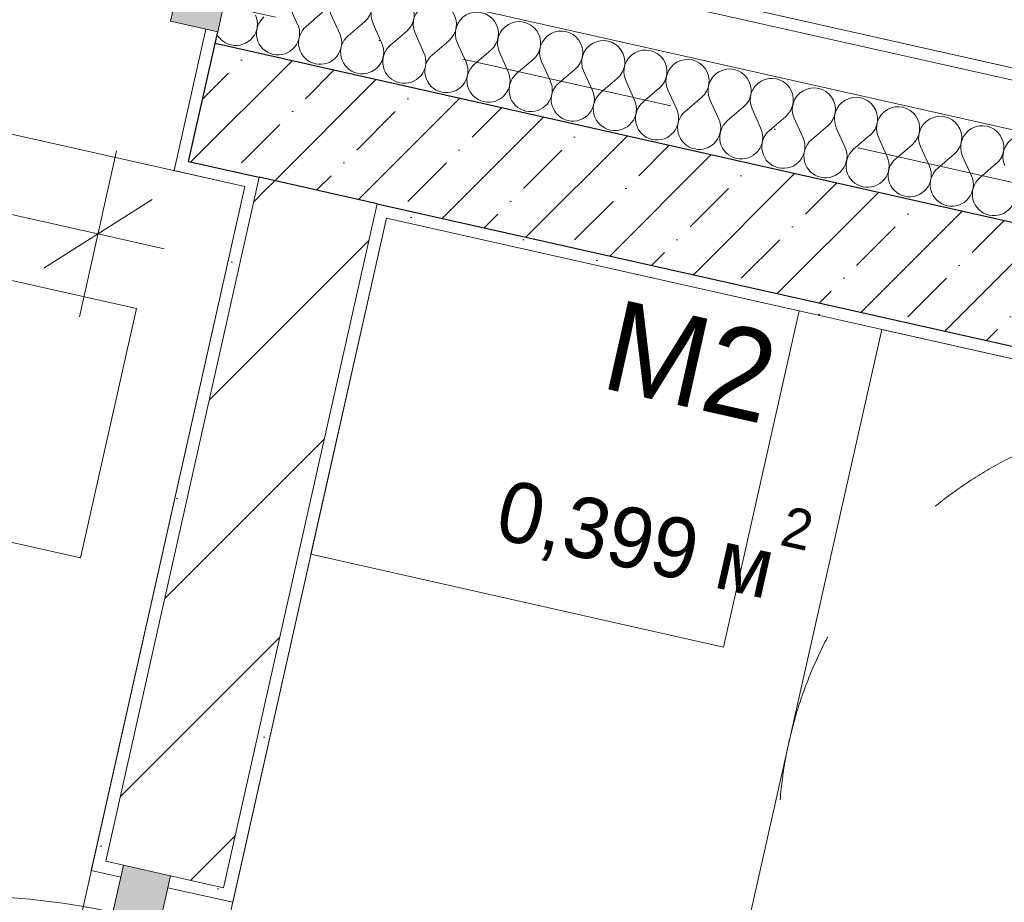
# Model space of a CAD drawing. Header units: millimetres. Extents: x -7218036 to -6523761, y 6117771 to 6337028.
# Tile 187 of 223: x -7149857 to -7148227, y 6143703 to 6145163. Entities that reach past the tile are written whole.
import ezdxf
from ezdxf.enums import TextEntityAlignment as Align

# ---------------------------------------------------------------- set-up
doc = ezdxf.new("R2010")
doc.units = ezdxf.units.MM
doc.header["$MEASUREMENT"] = 0
doc.linetypes.add('Штриховая', pattern=[564.444447, 282.222223, -282.222223])
doc.linetypes.add('Штрихпунктирная', pattern=[670.277762, 352.777767, -176.388884, 0, -141.111112])
for name, color, linetype in [('S - МОП.АР', 7, 'Continuous'), ('АР-Стены_внешние_.АР', 7, 'Continuous'), ('АР-Стены_внутренние_пилоны.АР', 7, 'Continuous'), ('АР-Чертеж-Оси_Осевые размеры.АР', 7, 'Continuous'), ('АР-Чертеж-Размеры.АР', 7, 'Continuous')]:
    doc.layers.add(name, color=color, linetype=linetype)
for name, color, linetype, lineweight in [('АР-Отметки высот.АР_Ном._пера__120', 7, 'Continuous', 0), ('АР-Стены_внешние_.АР_Ном._пера__1', 7, 'Continuous', 30), ('АР-Стены_внутренние_пилоны.АР_Ном._пера__1', 7, 'Continuous', 15), ('АР-Чертеж-Оси_Осевые размеры.АР_Ном._пера__120', 7, 'Continuous', 0), ('АР-Чертеж-Размеры.АР_Ном._пера__1', 7, 'Continuous', 0), ('Двери Archicad_Ном._пера__120', 7, 'Continuous', 0), ('Маркеры Дверей Archicad_Ном._пера__5', 5, 'Continuous', 0), ('МГН.АР_Ном._пера__1', 7, 'Continuous', 0), ('МГН.АР_Ном._пера__120', 7, 'Continuous', 0)]:
    doc.layers.add(name, color=color, linetype=linetype, lineweight=lineweight)
doc.styles.add('РЎР“Р•РќР•Р\xa0Р\x98Р\xa0_РЎРўР\x98Р›Р¬_2', font='GOTHIC.TTF')
doc.styles.add('РЎР“Р•РќР•Р\xa0Р\x98Р\xa0_РЎРўР\x98Р›Р¬_3', font='arial.ttf')
doc.dimstyles.new('СГЕНЕРИР_СТИЛЬ__1', dxfattribs={"dimtxt": 150, "dimasz": 142.5, "dimexe": 0.18, "dimexo": 0.0625, "dimgap": 0, "dimtad": 1, "dimdec": 0, "dimzin": 0, "dimdsep": 46, "dimtxsty": 'РЎР“Р•РќР•Р\xa0Р\x98Р\xa0_РЎРўР\x98Р›Р¬_2', "dimblk": 'ARROWHEAD_6', "dimblk1": 'ARROWHEAD_6', "dimblk2": 'ARROWHEAD_6', "dimcen": 0.09, "dimse1": 1, "dimse2": 1, "dimclrd": 7, "dimclre": 7, "dimclrt": 7, "dimazin": 0, "dimtfac": 1, "dimtdec": 4, "dimtmove": 0, "dimatfit": 3, "dimfxl": 1, "dimtolj": 1, "dimtzin": 0, "dimarcsym": 0})
pattern_1 = [(45, (-6566190.34, 6563027.8), (-111.369318, 111.369318), [0, -105, 0, -157.5]), (110, (-6565840.34, 6563027.8), (148.001588, 53.868173), [0, -77, 0, -133])]
pattern_2 = [(45, (-6566190.34, 6562677.8), (-127.279217, 127.279217), [])]

# ---------------------------------------------------------------- blocks, each defined once
blk = doc.blocks.new('*X184', base_point=(-6566190.3, 6562677.8))
at = {"layer": 'АР-Стены_внешние_.АР_Ном._пера__1', "color": 7, "linetype": 'Continuous', "lineweight": 0}
for p, q in [((-7149411.2, 6145187.9), (-7149396.6, 6145155.3)), ((-7149355.5, 6145175.4), (-7149382.6, 6145152.2)), ((-7149341.5, 6145172.3), (-7149326.9, 6145139.7)), ((-7149285.8, 6145159.7), (-7149312.9, 6145136.6)), ((-7149271.8, 6145156.6), (-7149257.2, 6145124)), ((-7149216.1, 6145144.1), (-7149243.2, 6145120.9)), ((-7149202.1, 6145141), (-7149187.5, 6145108.4)), ((-7149146.4, 6145128.4), (-7149173.6, 6145105.3)), ((-7149132.4, 6145125.3), (-7149117.8, 6145092.7)), ((-7149076.7, 6145112.8), (-7149103.9, 6145089.6)), ((-7149062.8, 6145109.7), (-7149048.1, 6145077.1)), ((-7149007, 6145097.1), (-7149034.2, 6145074)), ((-7148993.1, 6145094), (-7148978.4, 6145061.4)), ((-7148937.3, 6145081.5), (-7148964.5, 6145058.3)), ((-7148923.4, 6145078.4), (-7148908.7, 6145045.8)), ((-7148867.6, 6145065.8), (-7148894.8, 6145042.7)), ((-7148853.7, 6145062.7), (-7148839, 6145030.1)), ((-7148797.9, 6145050.2), (-7148825.1, 6145027)), ((-7148784, 6145047.1), (-7148769.3, 6145014.5)), ((-7148728.2, 6145034.5), (-7148755.4, 6145011.3)), ((-7148714.3, 6145031.4), (-7148699.6, 6144998.8)), ((-7148658.5, 6145018.9), (-7148685.7, 6144995.7)), ((-7148644.6, 6145015.7), (-7148630, 6144983.2)), ((-7148588.8, 6145003.2), (-7148616, 6144980)), ((-7148574.9, 6145000.1), (-7148560.3, 6144967.5)), ((-7148519.2, 6144987.6), (-7148546.3, 6144964.4)), ((-7148505.2, 6144984.4), (-7148490.6, 6144951.9)), ((-7148449.5, 6144971.9), (-7148476.6, 6144948.7)), ((-7148435.5, 6144968.8), (-7148420.9, 6144936.2)), ((-7148379.8, 6144956.3), (-7148406.9, 6144933.1)), ((-7148365.8, 6144953.1), (-7148351.2, 6144920.6)), ((-7148310.1, 6144940.6), (-7148337.2, 6144917.4)), ((-7148296.1, 6144937.5), (-7148281.5, 6144904.9)), ((-7148240.4, 6144925), (-7148267.5, 6144901.8))]:
    blk.add_line(p, q, dxfattribs=at)
for centre, start, end in [((-7149309, 6145186.9), 310.4725, 204.2123), ((-7149239.3, 6145171.3), 310.4725, 204.2123), ((-7149169.6, 6145155.6), 310.4725, 204.2123), ((-7149099.9, 6145140), 310.4725, 204.2123), ((-7149498.8, 6145156.3), 257.3424, 24.2123), ((-7149429.1, 6145140.7), 130.4725, 257.3424), ((-7149429.1, 6145140.7), 257.3424, 24.2123), ((-7149030.2, 6145124.3), 310.4725, 204.2123), ((-7149498.8, 6145156.3), 209.5359, 257.3424), ((-7149359.4, 6145125), 130.4725, 257.3424), ((-7149359.4, 6145125), 257.3424, 24.2123), ((-7148960.5, 6145108.7), 310.4725, 204.2123), ((-7149289.8, 6145109.4), 130.4725, 257.3424), ((-7149289.8, 6145109.4), 257.3424, 24.2123), ((-7148890.8, 6145093), 310.4725, 204.2123), ((-7149220.1, 6145093.7), 130.4725, 257.3424), ((-7149220.1, 6145093.7), 257.3424, 24.2123), ((-7148821.1, 6145077.3), 310.4725, 204.2123), ((-7149150.4, 6145078.1), 130.4725, 257.3424), ((-7149150.4, 6145078.1), 257.3424, 24.2123), ((-7148751.4, 6145061.7), 310.4725, 204.2123), ((-7149080.7, 6145062.4), 130.4725, 257.3424), ((-7149080.7, 6145062.4), 257.3424, 24.2123), ((-7149011, 6145046.8), 130.4725, 257.3424), ((-7148681.7, 6145046), 310.4725, 204.2123), ((-7149011, 6145046.8), 257.3424, 24.2123), ((-7148941.3, 6145031.1), 130.4725, 257.3424), ((-7148612, 6145030.4), 310.4725, 204.2123), ((-7148941.3, 6145031.1), 257.3424, 24.2123), ((-7148871.6, 6145015.5), 130.4725, 257.3424), ((-7148542.3, 6145014.7), 310.4725, 204.2123), ((-7148871.6, 6145015.5), 257.3424, 24.2123), ((-7148801.9, 6144999.8), 130.4725, 257.3424), ((-7148472.6, 6144999.1), 310.4725, 204.2123), ((-7148801.9, 6144999.8), 257.3424, 24.2123), ((-7148732.2, 6144984.2), 130.4725, 257.3424), ((-7148402.9, 6144983.4), 310.4725, 204.2123), ((-7148732.2, 6144984.2), 257.3424, 24.2123), ((-7148662.5, 6144968.5), 130.4725, 257.3424), ((-7148333.3, 6144967.8), 310.4725, 204.2123), ((-7148662.5, 6144968.5), 257.3424, 24.2123), ((-7148592.8, 6144952.9), 130.4725, 257.3424), ((-7148263.6, 6144952.1), 310.4725, 204.2123), ((-7148592.8, 6144952.9), 257.3424, 24.2123), ((-7148523.1, 6144937.2), 130.4725, 257.3424), ((-7148193.9, 6144936.5), 310.4725, 204.2123), ((-7148523.1, 6144937.2), 257.3424, 24.2123), ((-7148453.4, 6144921.6), 130.4725, 257.3424), ((-7148453.4, 6144921.6), 257.3424, 24.2123), ((-7148383.8, 6144905.9), 130.4725, 257.3424), ((-7148383.8, 6144905.9), 257.3424, 24.2123), ((-7148314.1, 6144890.3), 130.4725, 257.3424), ((-7148314.1, 6144890.3), 257.3424, 24.2123), ((-7148244.4, 6144874.6), 130.4725, 257.3424), ((-7148244.4, 6144874.6), 257.3424, 24.2123)]:
    blk.add_arc(centre, 35.7, start, end, dxfattribs=at)
blk = doc.blocks.new('Маркер ДВ 23[6]_7', base_point=(-7150088.3, 6145504.7))
at = {"layer": 'Маркеры Дверей Archicad_Ном._пера__5', "color": 5, "lineweight": 0, "insert": (-7150430.8, 6145475.7), "char_height": 200, "attachment_point": 7, "rotation": 347.3424, "style": 'РЎР“Р•РќР•Р\xa0Р\x98Р\xa0_РЎРўР\x98Р›Р¬_3'}
blk.add_mtext('\\A1;{\\pql;\\pt0;\\fArial|b0|i0|c204|p0;\\W1.000000;EI-60\\fArial|b0|i0|c204|p0;\\W1.000000;\\fArial|b0|i0|c204|p0;\\W1.000000;\\fArial|b0|i0|c204|p0;\\W1.000000;}', dxfattribs=at)
blk = doc.blocks.new('Металлическая Дверь 23[16]_7', base_point=(-6566190.3, 6562677.8))
at = {"layer": 'Двери Archicad_Ном._пера__120', "linetype": 'Continuous', "lineweight": 0, "true_color": 0xffffff}
for points in [[(-7149350.6, 6146302.4), (-7149389.6, 6146311.2), (-7149407.1, 6146233.1), (-7149368.1, 6146224.4)], [(-7149387.6, 6146228.8), (-7149407.1, 6146233.1), (-7149610.9, 6145325.7), (-7149591.4, 6145321.4)], [(-7149368.1, 6146224.4), (-7149387.6, 6146228.8), (-7149591.4, 6145321.4), (-7149571.9, 6145317)], [(-7150670.4, 6145399.7), (-7150661.7, 6145438.7), (-7150652.9, 6145477.8), (-7150731, 6145495.3), (-7150748.5, 6145417.2)], [(-7149628.4, 6145247.7), (-7149589.4, 6145238.9), (-7149571.9, 6145317), (-7149610.9, 6145325.7)], [(-7149528.9, 6145143.3), (-7149511.3, 6145221.4), (-7149589.4, 6145238.9), (-7149598.2, 6145199.9), (-7149606.9, 6145160.9)]]:
    blk.add_hatch(color=7, dxfattribs=at).paths.add_polyline_path(points)
at = {"layer": 'Двери Archicad_Ном._пера__120', "color": 7, "linetype": 'Continuous', "lineweight": 0}
for p, q in [((-7149407.1, 6146233.1), (-7149389.6, 6146311.2)), ((-7149389.6, 6146311.2), (-7149350.6, 6146302.4)), ((-7149350.6, 6146302.4), (-7149368.1, 6146224.4)), ((-7149368.1, 6146224.4), (-7149407.1, 6146233.1)), ((-7149387.6, 6146228.8), (-7149591.4, 6145321.4)), ((-7150711.5, 6145490.9), (-7150678.6, 6145637.3)), ((-7150698.1, 6145641.6), (-7150678.6, 6145637.3)), ((-7150731, 6145495.3), (-7150748.5, 6145417.2)), ((-7150731, 6145495.3), (-7150748.5, 6145417.2)), ((-7150731, 6145495.3), (-7150748.5, 6145417.2)), ((-7150652.9, 6145477.8), (-7150731, 6145495.3)), ((-7150661.7, 6145438.7), (-7150652.9, 6145477.8)), ((-7150670.4, 6145399.7), (-7150661.7, 6145438.7)), ((-7150748.5, 6145417.2), (-7150670.4, 6145399.7)), ((-7150729, 6145412.9), (-7150781.6, 6145178.7)), ((-7149530.9, 6145225.8), (-7149498, 6145372.1)), ((-7149478.5, 6145367.7), (-7149498, 6145372.1)), ((-7149628.4, 6145247.7), (-7149610.9, 6145325.7)), ((-7149610.9, 6145325.7), (-7149571.9, 6145317)), ((-7149571.9, 6145317), (-7149589.4, 6145238.9)), ((-7149589.4, 6145238.9), (-7149628.4, 6145247.7)), ((-7149589.4, 6145238.9), (-7149598.2, 6145199.9)), ((-7149511.3, 6145221.4), (-7149589.4, 6145238.9)), ((-7149528.9, 6145143.3), (-7149511.3, 6145221.4)), ((-7149511.3, 6145221.4), (-7149528.9, 6145143.3)), ((-7149511.3, 6145221.4), (-7149528.9, 6145143.3)), ((-7149598.2, 6145199.9), (-7149606.9, 6145160.9)), ((-7150801.1, 6145183.1), (-7150781.6, 6145178.7)), ((-7149606.9, 6145160.9), (-7149528.9, 6145143.3)), ((-7149548.4, 6145147.7), (-7149601, 6144913.5)), ((-7149581.5, 6144909.2), (-7149601, 6144913.5))]:
    blk.add_line(p, q, dxfattribs=at)
at = {"layer": 'Двери Archicad_Ном._пера__120', "color": 7, "linetype": 'Continuous', "lineweight": 0, "flags": 128}
for points in [[(-7149387.6, 6146228.8), (-7149591.4, 6145321.4), (-7149610.9, 6145325.7), (-7149407.1, 6146233.1)], [(-7149368.1, 6146224.4), (-7149571.9, 6145317), (-7149591.4, 6145321.4), (-7149387.6, 6146228.8)]]:
    blk.add_lwpolyline(points, close=True, dxfattribs=at)
at = {"layer": 'Двери Archicad_Ном._пера__120', "color": 7, "linetype": 'Continuous', "lineweight": 0}
blk.add_arc((-7149589.4, 6145238.9), 1090, 77.3424, 167.3424, dxfattribs=at)
at = {"layer": 'Маркеры Дверей Archicad_Ном._пера__5', "color": 5, "lineweight": 0}
blk.add_blockref('Маркер ДВ 23[6]_7', (-7150088.3, 6145504.7), dxfattribs=at)
blk = doc.blocks.new('Стена_60_7', base_point=(-7153792.1, 6145875.3))
at = {"layer": 'АР-Стены_внешние_.АР', "linetype": 'Continuous', "lineweight": 0, "true_color": 0x000000}
h = blk.add_hatch(dxfattribs=at)
h.set_pattern_fill('ШТУКАТУРКА__ГИПС_01_0007', color=18, style=0, pattern_type=2)
h.set_pattern_definition(pattern_1)
h.paths.add_polyline_path([(-7149581.5, 6144909.2), (-7149577.1, 6144928.7), (-7149528.9, 6145143.3), (-7149548.4, 6145147.7), (-7149601, 6144913.5)])
h = blk.add_hatch(dxfattribs=at)
h.set_pattern_fill('ЖЕЛЕЗОБЕТОН__PROJECT__0007', color=18, style=0, pattern_type=2)
h.set_pattern_definition([(45, (-6566190.34, 6562677.8), (-84.852814, 84.852814), []), (45, (-6566232.77, 6562720.22), (-84.852814, 84.852814), [90, -30, 0, -30])])
h.paths.add_polyline_path([(-7149533.3, 6145123.8), (-7149577.1, 6144928.7), (-7147040.2, 6144358.9), (-7146996.4, 6144554.1)])
h = blk.add_hatch(dxfattribs=at)
h.set_pattern_fill('ШТУКАТУРКА__ГИПС_01_0007', color=18, style=0, pattern_type=2)
h.set_pattern_definition(pattern_1)
h.paths.add_polyline_path([(-7149581.5, 6144909.2), (-7149483.9, 6144887.2), (-7149479.5, 6144906.8), (-7149577.1, 6144928.7)])
h = blk.add_hatch(dxfattribs=at)
h.set_pattern_fill('ШТУКАТУРКА__ГИПС_01_0007', color=18, style=0, pattern_type=2)
h.set_pattern_definition(pattern_1)
h.paths.add_polyline_path([(-7149483.9, 6144887.2), (-7149464.4, 6144882.9), (-7149460, 6144902.4), (-7149479.5, 6144906.8)])
h = blk.add_hatch(dxfattribs=at)
h.set_pattern_fill('ШТУКАТУРКА__ГИПС_01_0007', color=18, style=0, pattern_type=2)
h.set_pattern_definition(pattern_1)
h.paths.add_polyline_path([(-7149269.2, 6144839), (-7149249.7, 6144834.7), (-7149245.3, 6144854.2), (-7149264.9, 6144858.6)])
h = blk.add_hatch(dxfattribs=at)
h.set_pattern_fill('ШТУКАТУРКА__ГИПС_01_0007', color=18, style=0, pattern_type=2)
h.set_pattern_definition(pattern_1)
h.paths.add_polyline_path([(-7149249.7, 6144834.7), (-7147064.1, 6144343.8), (-7147059.7, 6144363.3), (-7149245.3, 6144854.2)])
at = {"layer": 'АР-Стены_внешние_.АР_Ном._пера__1', "color": 7, "linetype": 'Continuous', "lineweight": 0}
for p, q in [((-7146848.4, 6144756.6), (-7149482.9, 6145348.2)), ((-7146865.9, 6144678.5), (-7149500.4, 6145270.2)), ((-7149511.3, 6145221.4), (-7149528.9, 6145143.3)), ((-7149548.4, 6145147.7), (-7149601, 6144913.5)), ((-7149528.9, 6145143.3), (-7149548.4, 6145147.7)), ((-7149581.5, 6144909.2), (-7149601, 6144913.5))]:
    blk.add_line(p, q, dxfattribs=at)
at = {"layer": 'АР-Стены_внешние_.АР_Ном._пера__1', "color": 7, "linetype": 'Continuous', "lineweight": 30}
for p, q in [((-7149577.1, 6144928.7), (-7149528.9, 6145143.3)), ((-7146996.4, 6144554.1), (-7149533.3, 6145123.8)), ((-7149577.1, 6144928.7), (-7149460, 6144902.4)), ((-7149264.9, 6144858.6), (-7149460, 6144902.4)), ((-7149264.9, 6144858.6), (-7147040.2, 6144358.9))]:
    blk.add_line(p, q, dxfattribs=at)
at = {"layer": 'АР-Стены_внешние_.АР_Ном._пера__1', "color": 7, "linetype": 'Continuous', "lineweight": 15}
for p, q in [((-7149460, 6144902.4), (-7149464.4, 6144882.9)), ((-7149269.2, 6144839), (-7149264.9, 6144858.6))]:
    blk.add_line(p, q, dxfattribs=at)
at = {"layer": 'АР-Стены_внешние_.АР_Ном._пера__1', "color": 7, "linetype": 'Continuous', "lineweight": 0, "flags": 128}
for points in [[(-7146844, 6144776.1), (-7149478.5, 6145367.7)], [(-7149581.5, 6144909.2), (-7149483.9, 6144887.2)], [(-7149249.7, 6144834.7), (-7147064.1, 6144343.8)]]:
    blk.add_lwpolyline(points, dxfattribs=at)
at = {"layer": 'АР-Стены_внешние_.АР', "color": 7, "lineweight": 0}
blk.add_blockref('*X184', (-6566190.3, 6562677.8), dxfattribs=at)
at = {"layer": 'Двери Archicad_Ном._пера__120', "color": 7, "linetype": 'Continuous', "lineweight": 0}
blk.add_blockref('Металлическая Дверь 23[16]_7', (-6566190.3, 6562677.8), dxfattribs=at)
blk = doc.blocks.new('Маркер ДВ 23[9]_7', base_point=(-7149636.5, 6143112.5))
at = {"layer": 'Маркеры Дверей Archicad_Ном._пера__5', "color": 5, "lineweight": 0, "insert": (-7149665.5, 6143455), "char_height": 200, "attachment_point": 7, "rotation": 257.3424, "style": 'РЎР“Р•РќР•Р\xa0Р\x98Р\xa0_РЎРўР\x98Р›Р¬_3'}
blk.add_mtext('\\A1;{\\pql;\\pt0;\\fArial|b0|i0|c204|p0;\\W1.000000;EI-60\\fArial|b0|i0|c204|p0;\\W1.000000;\\fArial|b0|i0|c204|p0;\\W1.000000;\\fArial|b0|i0|c204|p0;\\W1.000000;}', dxfattribs=at)
blk = doc.blocks.new('Металлическая Дверь 23[19]_7', base_point=(-6566190.3, 6562677.8))
at = {"layer": 'Двери Archicad_Ном._пера__120', "linetype": 'Continuous', "lineweight": 0, "true_color": 0xffffff}
for points in [[(-7149624.4, 6143668.4), (-7149606.9, 6143746.4), (-7149684.9, 6143764), (-7149702.4, 6143685.9), (-7149663.4, 6143677.2)], [(-7151004.8, 6142861.3), (-7150926.7, 6142843.7), (-7150918, 6142882.8), (-7150996, 6142900.3)], [(-7150922.4, 6142863.2), (-7150015, 6142659.5), (-7150010.6, 6142679), (-7150918, 6142882.8)], [(-7150926.7, 6142843.7), (-7150019.3, 6142639.9), (-7150015, 6142659.5), (-7150922.4, 6142863.2)], [(-7149932.5, 6142661.4), (-7150010.6, 6142679), (-7150019.3, 6142639.9), (-7149941.3, 6142622.4)], [(-7149880.8, 6142526.8), (-7149863.2, 6142604.9), (-7149902.3, 6142613.6), (-7149941.3, 6142622.4), (-7149958.8, 6142544.4)]]:
    blk.add_hatch(color=7, dxfattribs=at).paths.add_polyline_path(points)
at = {"layer": 'Двери Archicad_Ном._пера__120', "color": 7, "linetype": 'Continuous', "lineweight": 0}
for p, q in [((-7149733.7, 6143774.9), (-7149738.1, 6143755.4)), ((-7149689.3, 6143744.5), (-7149738.1, 6143755.4)), ((-7149702.4, 6143685.9), (-7149684.9, 6143764)), ((-7149684.9, 6143764), (-7149606.9, 6143746.4)), ((-7149684.9, 6143764), (-7149606.9, 6143746.4)), ((-7149684.9, 6143764), (-7149606.9, 6143746.4)), ((-7149606.9, 6143746.4), (-7149624.4, 6143668.4)), ((-7149611.2, 6143726.9), (-7149503.9, 6143702.8)), ((-7149499.5, 6143722.3), (-7149503.9, 6143702.8)), ((-7149663.4, 6143677.2), (-7149702.4, 6143685.9)), ((-7149624.4, 6143668.4), (-7149663.4, 6143677.2)), ((-7150996, 6142900.3), (-7151004.8, 6142861.3)), ((-7150918, 6142882.8), (-7150996, 6142900.3)), ((-7150926.7, 6142843.7), (-7150918, 6142882.8)), ((-7151004.8, 6142861.3), (-7150926.7, 6142843.7)), ((-7150922.4, 6142863.2), (-7150015, 6142659.5)), ((-7150010.6, 6142679), (-7150019.3, 6142639.9)), ((-7149932.5, 6142661.4), (-7150010.6, 6142679)), ((-7149941.3, 6142622.4), (-7149932.5, 6142661.4)), ((-7150019.3, 6142639.9), (-7149941.3, 6142622.4)), ((-7149958.8, 6142544.4), (-7149941.3, 6142622.4)), ((-7149941.3, 6142622.4), (-7149902.3, 6142613.6)), ((-7149902.3, 6142613.6), (-7149863.2, 6142604.9)), ((-7149863.2, 6142604.9), (-7149880.8, 6142526.8)), ((-7150007.6, 6142555.3), (-7150003.2, 6142574.8)), ((-7149954.4, 6142563.9), (-7150003.2, 6142574.8)), ((-7149880.8, 6142526.8), (-7149958.8, 6142544.4)), ((-7149958.8, 6142544.4), (-7149880.8, 6142526.8)), ((-7149958.8, 6142544.4), (-7149880.8, 6142526.8)), ((-7149876.4, 6142546.3), (-7149769.1, 6142522.2)), ((-7149773.4, 6142502.7), (-7149769.1, 6142522.2))]:
    blk.add_line(p, q, dxfattribs=at)
at = {"layer": 'Двери Archicad_Ном._пера__120', "color": 7, "linetype": 'Continuous', "lineweight": 0, "flags": 128}
for points in [[(-7150922.4, 6142863.2), (-7150015, 6142659.5), (-7150010.6, 6142679), (-7150918, 6142882.8)], [(-7150926.7, 6142843.7), (-7150019.3, 6142639.9), (-7150015, 6142659.5), (-7150922.4, 6142863.2)]]:
    blk.add_lwpolyline(points, close=True, dxfattribs=at)
at = {"layer": 'Двери Archicad_Ном._пера__120', "color": 7, "linetype": 'Continuous', "lineweight": 0}
blk.add_arc((-7149941.3, 6142622.4), 1090, 77.3424, 167.3424, dxfattribs=at)
at = {"layer": 'Маркеры Дверей Archicad_Ном._пера__5', "color": 5, "lineweight": 0}
blk.add_blockref('Маркер ДВ 23[9]_7', (-7149636.5, 6143112.5), dxfattribs=at)
blk = doc.blocks.new('Стена_67_7', base_point=(-7149362.4, 6144880.5))
at = {"layer": 'АР-Стены_внутренние_пилоны.АР', "linetype": 'Continuous', "lineweight": 0, "true_color": 0x000000}
h = blk.add_hatch(dxfattribs=at)
h.set_pattern_fill('БЛОКИ_БЕТОННЫЕ_ЭФФЕКТИВН_7E', color=18, style=0, pattern_type=2)
h.set_pattern_definition(pattern_2)
h.paths.add_polyline_path([(-7149464.4, 6144882.9), (-7149269.2, 6144839), (-7149264.9, 6144858.6), (-7149460, 6144902.4)])
h = blk.add_hatch(dxfattribs=at)
h.set_pattern_fill('ШТУКАТУРКА__ГИПС_01_0007', color=18, style=0, pattern_type=2)
h.set_pattern_definition(pattern_1)
h.paths.add_polyline_path([(-7149733.7, 6143774.9), (-7149714.2, 6143770.6), (-7149464.4, 6144882.9), (-7149483.9, 6144887.2)])
h = blk.add_hatch(dxfattribs=at)
h.set_pattern_fill('БЛОКИ_БЕТОННЫЕ_ЭФФЕКТИВН_7E', color=18, style=0, pattern_type=2)
h.set_pattern_definition(pattern_2)
h.paths.add_polyline_path([(-7149714.2, 6143770.6), (-7149684.9, 6143764), (-7149606.9, 6143746.4), (-7149519, 6143726.7), (-7149269.2, 6144839), (-7149464.4, 6144882.9)])
h = blk.add_hatch(dxfattribs=at)
h.set_pattern_fill('ШТУКАТУРКА__ГИПС_01_0007', color=18, style=0, pattern_type=2)
h.set_pattern_definition(pattern_1)
h.paths.add_polyline_path([(-7149269.2, 6144839), (-7149519, 6143726.7), (-7149499.5, 6143722.3), (-7149249.7, 6144834.7)])
h = blk.add_hatch(dxfattribs=at)
h.set_pattern_fill('ШТУКАТУРКА__ГИПС_01_0007', color=18, style=0, pattern_type=2)
h.set_pattern_definition(pattern_1)
h.paths.add_polyline_path([(-7149738.1, 6143755.4), (-7149689.3, 6143744.5), (-7149684.9, 6143764), (-7149714.2, 6143770.6), (-7149733.7, 6143774.9)])
h = blk.add_hatch(dxfattribs=at)
h.set_pattern_fill('ШТУКАТУРКА__ГИПС_01_0007', color=18, style=0, pattern_type=2)
h.set_pattern_definition(pattern_1)
h.paths.add_polyline_path([(-7149499.5, 6143722.3), (-7149519, 6143726.7), (-7149606.9, 6143746.4), (-7149611.2, 6143726.9), (-7149503.9, 6143702.8)])
at = {"layer": 'АР-Стены_внешние_.АР_Ном._пера__1', "color": 7, "linetype": 'Continuous', "lineweight": 15}
for p, q in [((-7149460, 6144902.4), (-7149464.4, 6144882.9)), ((-7149269.2, 6144839), (-7149264.9, 6144858.6))]:
    blk.add_line(p, q, dxfattribs=at)
at = {"layer": 'АР-Стены_внешние_.АР_Ном._пера__1', "color": 7, "linetype": 'Continuous', "lineweight": 30}
blk.add_line((-7149264.9, 6144858.6), (-7149460, 6144902.4), dxfattribs=at)
at = {"layer": 'АР-Стены_внутренние_пилоны.АР_Ном._пера__1', "color": 7, "linetype": 'Continuous', "lineweight": 15}
for p, q in [((-7149464.4, 6144882.9), (-7149714.2, 6143770.6)), ((-7149519, 6143726.7), (-7149269.2, 6144839)), ((-7149714.2, 6143770.6), (-7149684.9, 6143764)), ((-7149684.9, 6143764), (-7149606.9, 6143746.4)), ((-7149519, 6143726.7), (-7149606.9, 6143746.4))]:
    blk.add_line(p, q, dxfattribs=at)
at = {"layer": 'АР-Стены_внутренние_пилоны.АР_Ном._пера__1', "color": 7, "linetype": 'Continuous', "lineweight": 0}
for p, q in [((-7149733.7, 6143774.9), (-7149738.1, 6143755.4)), ((-7149689.3, 6143744.5), (-7149738.1, 6143755.4)), ((-7149684.9, 6143764), (-7149689.3, 6143744.5)), ((-7149606.9, 6143746.4), (-7149611.2, 6143726.9)), ((-7149611.2, 6143726.9), (-7149503.9, 6143702.8)), ((-7149499.5, 6143722.3), (-7149503.9, 6143702.8))]:
    blk.add_line(p, q, dxfattribs=at)
at = {"layer": 'АР-Стены_внутренние_пилоны.АР_Ном._пера__1', "color": 7, "linetype": 'Continuous', "lineweight": 0, "flags": 128}
for points in [[(-7149483.9, 6144887.2), (-7149733.7, 6143774.9)], [(-7149499.5, 6143722.3), (-7149249.7, 6144834.7)]]:
    blk.add_lwpolyline(points, dxfattribs=at)
at = {"layer": 'Двери Archicad_Ном._пера__120', "color": 7, "linetype": 'Continuous', "lineweight": 0}
blk.add_blockref('Металлическая Дверь 23[19]_7', (-6566190.3, 6562677.8), dxfattribs=at)
blk = doc.blocks.new('*D481', base_point=(-6566190.3, 6562677.8))
at = {"layer": 'АР-Чертеж-Размеры.АР_Ном._пера__1', "color": 7, "linetype": 'Continuous', "lineweight": 0, "transparency": 16777216}
for p, q in [((-7151431.1, 6143518.6), (-7151369.5, 6143793.1)), ((-7151310.7, 6143712.6), (-7151489.9, 6143599.1)), ((-7151510.1, 6143680.5), (-7151400.3, 6143655.9)), ((-7151400.3, 6143655.9), (-7149839.2, 6143305.2)), ((-7149870, 6143168), (-7149808.4, 6143442.5)), ((-7149928.8, 6143248.5), (-7149749.6, 6143362)), ((-7149839.2, 6143305.2), (-7149729.4, 6143280.6))]:
    blk.add_line(p, q, dxfattribs=at)
at = {"layer": 'АР-Чертеж-Размеры.АР_Ном._пера__1', "color": 7, "lineweight": 0, "transparency": 16777216, "insert": (-7150871.1, 6143567.7), "char_height": 150, "attachment_point": 7, "rotation": 347.3417, "style": 'РЎР“Р•РќР•Р\xa0Р\x98Р\xa0_РЎРўР\x98Р›Р¬_2'}
blk.add_mtext('\\A1;{\\pql;\\fCentury Gothic|b0|i0|c204|p0;\\W1.000000;1\xa0600}', dxfattribs=at)
blk = doc.blocks.new('ARROWHEAD_6')
at = {"color": 0, "linetype": 'Continuous', "lineweight": 0}
for p, q in [((-0.5, -0.5), (0.5, 0.5)), ((0, 0), (-1, 0))]:
    blk.add_line(p, q, dxfattribs=at)
blk = doc.blocks.new('*D498', base_point=(-6566190.3, 6562677.8))
at = {"layer": 'АР-Чертеж-Размеры.АР_Ном._пера__1', "color": 7, "linetype": 'Continuous', "lineweight": 0, "transparency": 16777216}
for p, q in [((-7153609.8, 6147371.4), (-7153671.4, 6147097)), ((-7153551, 6147291), (-7153730.2, 6147177.5)), ((-7153640.6, 6147234.2), (-7153750.4, 6147258.9)), ((-7144547.1, 6145191.9), (-7153640.6, 6147234.2)), ((-7144516.3, 6145329.1), (-7144577.9, 6145054.7)), ((-7144636.7, 6145135.1), (-7144457.5, 6145248.6)), ((-7144437.3, 6145167.2), (-7144547.1, 6145191.9))]:
    blk.add_line(p, q, dxfattribs=at)
at = {"layer": 'АР-Чертеж-Размеры.АР_Ном._пера__1', "color": 7, "lineweight": 0, "transparency": 16777216, "insert": (-7149345.2, 6146300.2), "char_height": 150, "attachment_point": 7, "rotation": 347.3417, "style": 'РЎР“Р•РќР•Р\xa0Р\x98Р\xa0_РЎРўР\x98Р›Р¬_2'}
blk.add_mtext('\\A1;{\\pql;\\fCentury Gothic|b0|i0|c204|p0;\\W1.000000;9\xa0320}', dxfattribs=at)
blk = doc.blocks.new('*D499', base_point=(-6566190.3, 6562677.8))
at = {"layer": 'АР-Чертеж-Размеры.АР_Ном._пера__1', "color": 7, "linetype": 'Continuous', "lineweight": 0, "transparency": 16777216}
for p, q in [((-7147116, 6146067.3), (-7147091.4, 6146177.1)), ((-7147059.3, 6145977.7), (-7147172.8, 6146157)), ((-7146978.8, 6146036.5), (-7147253.2, 6146098.2)), ((-7147379.1, 6144896.2), (-7147116, 6146067.3)), ((-7147435.8, 6144985.8), (-7147322.3, 6144806.6)), ((-7147241.9, 6144865.4), (-7147516.3, 6144927)), ((-7147403.7, 6144786.4), (-7147379.1, 6144896.2))]:
    blk.add_line(p, q, dxfattribs=at)
at = {"layer": 'АР-Чертеж-Размеры.АР_Ном._пера__1', "color": 7, "lineweight": 0, "transparency": 16777216, "insert": (-7147334.8, 6145230.4), "char_height": 150, "attachment_point": 7, "rotation": 77.3411, "style": 'РЎР“Р•РќР•Р\xa0Р\x98Р\xa0_РЎРўР\x98Р›Р¬_2'}
blk.add_mtext('\\A1;{\\pql;\\fCentury Gothic|b0|i0|c204|p0;\\W1.000000;1\xa0200}', dxfattribs=at)
blk = doc.blocks.new('*D501', base_point=(-6566190.3, 6562677.8))
at = {"layer": 'АР-Чертеж-Размеры.АР_Ном._пера__1', "color": 7, "linetype": 'Continuous', "lineweight": 0, "transparency": 16777216}
for p, q in [((-7150720.6, 6145176.2), (-7150782.3, 6144901.8)), ((-7150661.8, 6145095.7), (-7150841.1, 6144982.2)), ((-7150751.5, 6145039), (-7150861.2, 6145063.6)), ((-7149727, 6144808.9), (-7150751.5, 6145039)), ((-7149696.2, 6144946.1), (-7149757.8, 6144671.7)), ((-7149816.6, 6144752.2), (-7149637.4, 6144865.6)), ((-7149617.2, 6144784.2), (-7149727, 6144808.9))]:
    blk.add_line(p, q, dxfattribs=at)
at = {"layer": 'АР-Чертеж-Размеры.АР_Ном._пера__1', "color": 7, "lineweight": 0, "transparency": 16777216, "insert": (-7150490.6, 6145011.1), "char_height": 150, "attachment_point": 7, "rotation": 347.3417, "style": 'РЎР“Р•РќР•Р\xa0Р\x98Р\xa0_РЎРўР\x98Р›Р¬_2'}
blk.add_mtext('\\A1;{\\pql;\\fCentury Gothic|b0|i0|c204|p0;\\W1.000000;1\xa0050}', dxfattribs=at)
blk = doc.blocks.new('*D572', base_point=(-6566190.3, 6562677.8))
at = {"layer": 'АР-Чертеж-Размеры.АР_Ном._пера__1', "color": 7, "linetype": 'Continuous', "lineweight": 0, "transparency": 16777216}
for p, q in [((-7147815.9, 6144627.9), (-7147840.6, 6144518.2)), ((-7147783.8, 6144428.6), (-7147897.3, 6144607.8)), ((-7147977.8, 6144549), (-7147703.4, 6144487.4)), ((-7147840.6, 6144518.2), (-7149057.8, 6139098.3)), ((-7149114.5, 6139187.9), (-7149001.1, 6139008.6)), ((-7149195, 6139129.1), (-7148920.6, 6139067.4)), ((-7149057.8, 6139098.3), (-7149082.4, 6138988.5))]:
    blk.add_line(p, q, dxfattribs=at)
at = {"layer": 'АР-Чертеж-Размеры.АР_Ном._пера__1', "color": 7, "lineweight": 0, "transparency": 16777216, "insert": (-7148536.4, 6141556.9), "char_height": 150, "attachment_point": 7, "rotation": 77.3423, "style": 'РЎР“Р•РќР•Р\xa0Р\x98Р\xa0_РЎРўР\x98Р›Р¬_2'}
blk.add_mtext('\\A1;{\\pql;\\fCentury Gothic|b0|i0|c204|p0;\\W1.000000;5\xa0555}', dxfattribs=at)
blk = doc.blocks.new('Стандартный Маркер Сетки[102]_7', base_point=(-7213545, 6159566.7))
at = {"layer": 'АР-Чертеж-Оси_Осевые размеры.АР_Ном._пера__120', "color": 7, "linetype": 'Штрихпунктирная', "lineweight": 0}
blk.add_line((-7212569.3, 6159347.6), (-7133628.1, 6141617.8), dxfattribs=at)
at = {"layer": 'АР-Чертеж-Оси_Осевые размеры.АР_Ном._пера__120', "color": 7, "lineweight": 0, "style": 'РЎР“Р•РќР•Р\xa0Р\x98Р\xa0_РЎРўР\x98Р›Р¬_2'}
for tag, p in [('AC_MarkerText_1_0', (-7213962.9, 6159857.4)), ('AC_MarkerText_1_1', (-7132094.6, 6141470.2))]:
    blk.add_attdef(tag, text='', height=350, rotation=347.3417, dxfattribs=at).set_placement(p, align=Align.TOP_CENTER)
blk = doc.blocks.new('Стандартный Маркер Сетки[105]_7', base_point=(-7213545, 6159566.7))
at = {"layer": 'АР-Чертеж-Оси_Осевые размеры.АР_Ном._пера__120', "color": 7, "linetype": 'Штрихпунктирная', "lineweight": 0}
blk.add_line((-7212569.3, 6159347.6), (-7133628.1, 6141617.8), dxfattribs=at)
at = {"layer": 'АР-Чертеж-Оси_Осевые размеры.АР_Ном._пера__120', "color": 7, "lineweight": 0, "style": 'РЎР“Р•РќР•Р\xa0Р\x98Р\xa0_РЎРўР\x98Р›Р¬_2'}
for tag, p in [('AC_MarkerText_1_0', (-7213962.9, 6159857.4)), ('AC_MarkerText_1_1', (-7132094.6, 6141470.2))]:
    blk.add_attdef(tag, text='', height=350, rotation=347.3417, dxfattribs=at).set_placement(p, align=Align.TOP_CENTER)
blk = doc.blocks.new('Стандартный Маркер Сетки[108]_7', base_point=(-7213545, 6159566.7))
at = {"layer": 'АР-Чертеж-Оси_Осевые размеры.АР_Ном._пера__120', "color": 7, "linetype": 'Штрихпунктирная', "lineweight": 0}
blk.add_line((-7212569.3, 6159347.6), (-7133628.1, 6141617.8), dxfattribs=at)
at = {"layer": 'АР-Чертеж-Оси_Осевые размеры.АР_Ном._пера__120', "color": 7, "lineweight": 0, "style": 'РЎР“Р•РќР•Р\xa0Р\x98Р\xa0_РЎРўР\x98Р›Р¬_2'}
for tag, p in [('AC_MarkerText_1_0', (-7213962.9, 6159857.4)), ('AC_MarkerText_1_1', (-7132094.6, 6141470.2))]:
    blk.add_attdef(tag, text='', height=350, rotation=347.3417, dxfattribs=at).set_placement(p, align=Align.TOP_CENTER)
blk = doc.blocks.new('Стандартный Маркер Сетки[111]_7', base_point=(-7213545, 6159566.7))
at = {"layer": 'АР-Чертеж-Оси_Осевые размеры.АР_Ном._пера__120', "color": 7, "linetype": 'Штрихпунктирная', "lineweight": 0}
blk.add_line((-7212569.3, 6159347.6), (-7133628.1, 6141617.8), dxfattribs=at)
at = {"layer": 'АР-Чертеж-Оси_Осевые размеры.АР_Ном._пера__120', "color": 7, "lineweight": 0, "style": 'РЎР“Р•РќР•Р\xa0Р\x98Р\xa0_РЎРўР\x98Р›Р¬_2'}
for tag, p in [('AC_MarkerText_1_0', (-7213962.9, 6159857.4)), ('AC_MarkerText_1_1', (-7132094.6, 6141470.2))]:
    blk.add_attdef(tag, text='', height=350, rotation=347.3417, dxfattribs=at).set_placement(p, align=Align.TOP_CENTER)

msp = doc.modelspace()

# ---------------------------------------------------------------- linework, layer by layer
at = {"layer": 'S - МОП.АР', "color": 254, "linetype": 'Continuous', "lineweight": 0, "true_color": 0xdadada, "flags": 128}
for points in [[(-7153576.802, 6147518.321), (-7153839.807, 6146347.361), (-7144746.304, 6144304.959), (-7144483.297, 6145476.011)], [(-7149483.895, 6144887.258), (-7151025.474, 6145233.462), (-7151582.046, 6142755.212), (-7150040.469, 6142409.001)], [(-7149559.985, 6142403.531), (-7150242.541, 6139364.332), (-7149735.228, 6139250.395), (-7148281.439, 6138923.899), (-7147925.393, 6140509.263), (-7147064.216, 6144343.831), (-7149249.698, 6144834.652), (-7149784.395, 6142453.932)]]:
    msp.add_lwpolyline(points, close=True, dxfattribs=at)
at = {"layer": 'АР-Отметки высот.АР_Ном._пера__120', "color": 7, "linetype": 'Continuous', "lineweight": 0, "flags": 128}
msp.add_lwpolyline([(-7151022.329, 6144990.456), (-7149663.072, 6144685.175), (-7149755.675, 6144272.864), (-7151114.932, 6144578.146)], close=True, dxfattribs=at)
at = {"layer": 'МГН.АР_Ном._пера__120', "color": 7, "linetype": 'Continuous', "lineweight": 0, "flags": 128}
for points in [[(-7148566.747, 6144681.266), (-7148691.654, 6144125.12), (-7149374.632, 6144278.513), (-7149249.725, 6144834.659)], [(-7147064.092, 6144343.804), (-7147370.882, 6142977.832), (-7148736.854, 6143284.622), (-7148430.064, 6144650.594)]]:
    msp.add_lwpolyline(points, close=True, dxfattribs=at)
at = {"layer": 'МГН.АР_Ном._пера__120', "color": 7, "linetype": 'Штриховая', "lineweight": 0}
msp.add_circle((-7147900.496, 6143814.218), 700, dxfattribs=at)

# ---------------------------------------------------------------- block references
at = {"layer": 'АР-Стены_внешние_.АР', "color": 7, "lineweight": 0}
msp.add_blockref('Стена_60_7', (-7153792.062, 6145875.289), dxfattribs=at)
at = {"layer": 'АР-Стены_внутренние_пилоны.АР', "color": 7, "lineweight": 0}
msp.add_blockref('Стена_67_7', (-7149362.425, 6144880.472), dxfattribs=at)
at = {"layer": 'АР-Чертеж-Оси_Осевые размеры.АР', "color": 8, "linetype": 'Continuous', "lineweight": 15}
for name in ['Стандартный Маркер Сетки[102]_7', 'Стандартный Маркер Сетки[105]_7', 'Стандартный Маркер Сетки[108]_7', 'Стандартный Маркер Сетки[111]_7']:
    msp.add_blockref(name, (-7213545.006, 6159566.742), dxfattribs=at)

# ---------------------------------------------------------------- texts
at = {"layer": 'МГН.АР_Ном._пера__1', "color": 7, "linetype": 'Continuous', "lineweight": 0, "insert": (-7148746.119, 6144597.724), "char_height": 150, "attachment_point": 5, "rotation": 347.341723, "style": 'РЎР“Р•РќР•Р\xa0Р\x98Р\xa0_РЎРўР\x98Р›Р¬_2'}
msp.add_mtext('\\A1;{\\pqc;\\fCentury Gothic|b0|i0|c204|p0;\\W1.000000;М\\fCentury Gothic|b0|i0|c204|p0;\\W1.000000;2}', dxfattribs=at)
at = {"layer": 'МГН.АР_Ном._пера__120', "color": 7, "lineweight": 0, "insert": (-7149077.607, 6144287.939), "char_height": 100, "attachment_point": 7, "rotation": 347.341723, "style": 'РЎР“Р•РќР•Р\xa0Р\x98Р\xa0_РЎРўР\x98Р›Р¬_2'}
msp.add_mtext('{\\fCentury Gothic|b0|i0|c204|p0;0,399 м{\\H0.66x;\\S2^  ;}}', dxfattribs=at)

# ---------------------------------------------------------------- dimensions: what is measured, and where the dimension line sits
at = {"layer": 'АР-Чертеж-Размеры.АР', "color": 7, "linetype": 'Continuous', "lineweight": 0}
for base, p1, p2, angle, picture, middle, turn in [((-7153640.611, 6147234.213), (-7144483.297, 6145476.011), (-7153576.802, 6147518.321), 167.341723, '*D498', (-7149077.714, 6146317.026), 347.341723), ((-7147116.027, 6146067.338), (-7150268.745, 6145545.221), (-7144483.297, 6145476.011), 77.34109, '*D499', (-7147351.54, 6145497.911), 77.34109), ((-7150751.459, 6145038.986), (-7149624.049, 6145267.195), (-7150670.443, 6145399.706), 167.341723, '*D501', (-7150223.071, 6145027.928), 347.341723), ((-7149839.202, 6143305.243), (-7151040.605, 6145257.36), (-7149483.892, 6144887.249), 347.341723, '*D481', (-7150603.599, 6143584.539), 347.341723), ((-7149057.797, 6139098.257), (-7150371.734, 6145086.643), (-7149261.998, 6139144.118), 257.342286, '*D572', (-7148553.17, 6141824.368), 77.342286)]:
    dim = msp.add_linear_dim(base=base, p1=p1, p2=p2, angle=angle, dimstyle='СГЕНЕРИР_СТИЛЬ__1', dxfattribs=at)
    dim.commit()
    dim.dimension.update_dxf_attribs({"geometry": picture, "text_midpoint": middle, "dimtype": 160, "text_rotation": turn})

doc.saveas('drawing.dxf')
